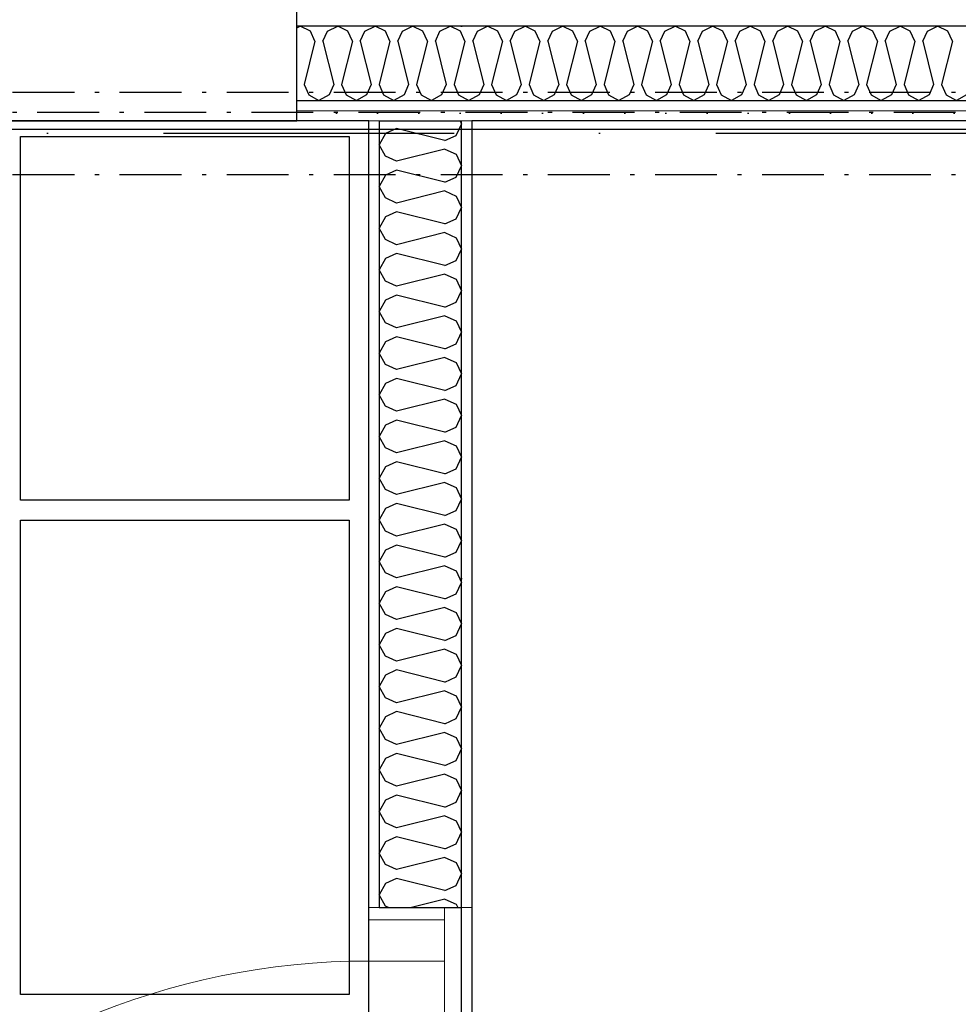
# Model space of a CAD drawing. Header units: millimetres. Extents: x -173281 to 144469, y -85977 to 83288.
# Tile 104 of 256: x -71910 to -70770, y -27019 to -25824. Entities that reach past the tile are written whole.
import ezdxf
from ezdxf.enums import TextEntityAlignment as Align

# ---------------------------------------------------------------- set-up
doc = ezdxf.new("R2010")
doc.units = ezdxf.units.MM
doc.header["$LTSCALE"] = 0.5
doc.header["$MEASUREMENT"] = 0
for name, pattern in [('Over snittplan', [260, 150, -50, 10, -50]), ('PLINE', [0]), ('Prikk & stiplet', [1340.555525, 705.555534, -352.777767, 0, -282.222223])]:
    doc.linetypes.add(name, pattern=pattern)
for name, color, linetype in [('223- Bjelker', 7, 'Continuous'), ('242- Ikke-bærende innervegger', 7, 'Continuous'), ('242- Ikke-bærende innervegger (Skravur)', 7, 'Continuous'), ('242- Ikke-bærende innervegger (Skravur)(Nye konstruksjoner)', 7, 'Continuous'), ('242- Ikke-bærende innervegger(Nye konstruksjoner)', 7, 'Continuous'), ('244- Vinduer_ dører_ foldevegger(Nye konstruksjoner)', 7, 'Continuous'), ('252- Gulv på grunn_ bunnplate', 7, 'Continuous'), ('256- Faste himlinger og overflatebehandling(Nye konstruksjoner)', 7, 'Continuous'), ('257- Systemhimlinger(Nye konstruksjoner)', 7, 'Continuous'), ('852- Snittmarkør', 7, 'Continuous'), ('852- Teknisk_symbolsk informasjon_ bygning(Nye konstruksjoner)', 7, 'Continuous'), ('862- M___Nettoareal(Nye konstruksjoner)', 7, 'Continuous'), ('862- M___Nettoareal(Polylinje)(Nye konstruksjoner)', 7, 'Continuous'), ('862- M___Nettoareal(Tekst)(Nye konstruksjoner)', 7, 'Continuous')]:
    doc.layers.add(name, color=color, linetype=linetype)
for name, color, linetype, lineweight in [('234- Vinduer_ dører_ porter(Nye konstruksjoner)', 7, 'Continuous', 0), ('236- Innvendig kledning og overflate', 7, 'Continuous', 0), ('236- Innvendig kledning og overflate(Nye konstruksjoner)', 7, 'Continuous', 0)]:
    doc.layers.add(name, color=color, linetype=linetype, lineweight=lineweight)
doc.styles.add('GENERATED_STYLE_1', font='arial.ttf')
pattern_1 = [(0, (0, 0), (0, 86.60254), [0, -50]), (0, (25, 43.3), (0, 86.60254), [0, -50])]
pattern_2 = [(270, (0, 0), (86.60254, 0), [0, -50]), (270, (43.3, -25), (86.60254, 0), [0, -50])]

# ---------------------------------------------------------------- blocks, each defined once
blk = doc.blocks.new('Teknisk_A-134_20', base_point=(-69422.5, -27267.9))
at = {"layer": '862- M___Nettoareal(Polylinje)(Nye konstruksjoner)', "linetype": 'PLINE', "flags": 128}
blk.add_lwpolyline([(-71360.7, -25946.9), (-71360.7, -28096.9), (-68548.2, -28096.9), (-67983.2, -28096.9), (-67885.7, -28096.9), (-67885.7, -25891.9), (-68658.2, -25891.9), (-68658.2, -25946.9)], close=True, dxfattribs=at)
at = {"layer": '862- M___Nettoareal(Tekst)(Nye konstruksjoner)', "style": 'GENERATED_STYLE_1'}
for tag, height, p in [('DUMMY_862', 150, (-69540.4, -26924.9)), ('ROOM_NAME', 150, (-69540.4, -27645.1)), ('DUMMY_861', 100, (-69697.5, -27244.9)), ('ROOM_NUMBER', 100, (-69697.5, -27633.7)), ('DUMMY_863', 100, (-69304.7, -27610.8))]:
    blk.add_attdef(tag, text='', height=height, rotation=90, dxfattribs=at).set_placement(p, align=Align.TOP_LEFT)
blk = doc.blocks.new('Lager_A-121_28', base_point=(-73471.4, -27508.3))
at = {"layer": '862- M___Nettoareal(Polylinje)(Nye konstruksjoner)', "linetype": 'PLINE', "flags": 128}
blk.add_lwpolyline([(-74143.2, -25946.9), (-74143.2, -28096.9), (-71485.7, -28096.9), (-71485.7, -25946.9)], close=True, dxfattribs=at)
at = {"layer": '862- M___Nettoareal(Tekst)(Nye konstruksjoner)', "style": 'GENERATED_STYLE_1'}
for tag, height, p in [('DUMMY_862', 150, (-73589.3, -27245.2)), ('ROOM_NAME', 150, (-73589.3, -27805.6)), ('DUMMY_861', 100, (-73746.4, -27405.4)), ('ROOM_NUMBER', 100, (-73746.4, -27794.2)), ('DUMMY_863', 100, (-73353.6, -27771.4))]:
    blk.add_attdef(tag, text='', height=height, rotation=90, dxfattribs=at).set_placement(p, align=Align.TOP_LEFT)
blk = doc.blocks.new('*X199')
at = {"layer": '242- Ikke-bærende innervegger (Skravur)', "linetype": 'PLINE'}
for p, q in [((-71573.2, -25833.9), (-71569.1, -25831.9)), ((-71556.6, -25837.8), (-71569.1, -25831.9)), ((-71536, -25837.8), (-71523.5, -25831.9)), ((-71511.1, -25837.8), (-71523.5, -25831.9)), ((-71490.4, -25837.8), (-71478, -25831.9)), ((-71465.6, -25837.8), (-71478, -25831.9)), ((-71444.9, -25837.8), (-71432.5, -25831.9)), ((-71420, -25837.8), (-71432.5, -25831.9)), ((-71399.4, -25837.8), (-71386.9, -25831.9)), ((-71374.5, -25837.8), (-71386.9, -25831.9)), ((-71353.8, -25837.8), (-71341.4, -25831.9)), ((-71329, -25837.8), (-71341.4, -25831.9)), ((-71308.3, -25837.8), (-71295.9, -25831.9)), ((-71283.5, -25837.8), (-71295.9, -25831.9)), ((-71262.8, -25837.8), (-71250.4, -25831.9)), ((-71237.9, -25837.8), (-71250.4, -25831.9)), ((-71217.3, -25837.8), (-71204.8, -25831.9)), ((-71192.4, -25837.8), (-71204.8, -25831.9)), ((-71171.7, -25837.8), (-71159.3, -25831.9)), ((-71146.9, -25837.8), (-71159.3, -25831.9)), ((-71126.2, -25837.8), (-71113.8, -25831.9)), ((-71101.3, -25837.8), (-71113.8, -25831.9)), ((-71080.7, -25837.8), (-71068.2, -25831.9)), ((-71055.8, -25837.8), (-71068.2, -25831.9)), ((-71035.2, -25837.8), (-71022.7, -25831.9)), ((-71010.3, -25837.8), (-71022.7, -25831.9)), ((-70989.6, -25837.8), (-70977.2, -25831.9)), ((-70964.8, -25837.8), (-70977.2, -25831.9)), ((-70944.1, -25837.8), (-70931.7, -25831.9)), ((-70919.2, -25837.8), (-70931.7, -25831.9)), ((-70898.6, -25837.8), (-70886.1, -25831.9)), ((-70873.7, -25837.8), (-70886.1, -25831.9)), ((-70853, -25837.8), (-70840.6, -25831.9)), ((-70828.2, -25837.8), (-70840.6, -25831.9)), ((-70807.5, -25837.8), (-70795.1, -25831.9)), ((-70782.7, -25837.8), (-70795.1, -25831.9)), ((-71551.1, -25850), (-71556.6, -25837.8)), ((-71541.5, -25850), (-71536, -25837.8)), ((-71505.5, -25850), (-71511.1, -25837.8)), ((-71496, -25850), (-71490.4, -25837.8)), ((-71460, -25850), (-71465.6, -25837.8)), ((-71450.4, -25850), (-71444.9, -25837.8)), ((-71414.5, -25850), (-71420, -25837.8)), ((-71404.9, -25850), (-71399.4, -25837.8)), ((-71369, -25850), (-71374.5, -25837.8)), ((-71359.4, -25850), (-71353.8, -25837.8)), ((-71323.4, -25850), (-71329, -25837.8)), ((-71313.9, -25850), (-71308.3, -25837.8)), ((-71277.9, -25850), (-71283.5, -25837.8)), ((-71268.3, -25850), (-71262.8, -25837.8)), ((-71232.4, -25850), (-71237.9, -25837.8)), ((-71222.8, -25850), (-71217.3, -25837.8)), ((-71186.9, -25850), (-71192.4, -25837.8)), ((-71177.3, -25850), (-71171.7, -25837.8)), ((-71141.3, -25850), (-71146.9, -25837.8)), ((-71131.8, -25850), (-71126.2, -25837.8)), ((-71095.8, -25850), (-71101.3, -25837.8)), ((-71086.2, -25850), (-71080.7, -25837.8)), ((-71050.3, -25850), (-71055.8, -25837.8)), ((-71040.7, -25850), (-71035.2, -25837.8)), ((-71004.7, -25850), (-71010.3, -25837.8)), ((-70995.2, -25850), (-70989.6, -25837.8)), ((-70959.2, -25850), (-70964.8, -25837.8)), ((-70949.6, -25850), (-70944.1, -25837.8)), ((-70913.7, -25850), (-70919.2, -25837.8)), ((-70904.1, -25850), (-70898.6, -25837.8)), ((-70868.2, -25850), (-70873.7, -25837.8)), ((-70858.6, -25850), (-70853, -25837.8)), ((-70822.6, -25850), (-70828.2, -25837.8)), ((-70813.1, -25850), (-70807.5, -25837.8)), ((-70777.1, -25850), (-70782.7, -25837.8)), ((-71551.1, -25850), (-71564.3, -25902.8)), ((-71541.5, -25850), (-71528.3, -25902.8)), ((-71505.5, -25850), (-71518.7, -25902.8)), ((-71496, -25850), (-71482.8, -25902.8)), ((-71460, -25850), (-71473.2, -25902.8)), ((-71450.4, -25850), (-71437.3, -25902.8)), ((-71414.5, -25850), (-71427.7, -25902.8)), ((-71404.9, -25850), (-71391.7, -25902.8)), ((-71369, -25850), (-71382.2, -25902.8)), ((-71359.4, -25850), (-71346.2, -25902.8)), ((-71323.4, -25850), (-71336.6, -25902.8)), ((-71313.9, -25850), (-71300.7, -25902.8)), ((-71277.9, -25850), (-71291.1, -25902.8)), ((-71268.3, -25850), (-71255.1, -25902.8)), ((-71232.4, -25850), (-71245.6, -25902.8)), ((-71222.8, -25850), (-71209.6, -25902.8)), ((-71186.9, -25850), (-71200, -25902.8)), ((-71177.3, -25850), (-71164.1, -25902.8)), ((-71141.3, -25850), (-71154.5, -25902.8)), ((-71131.8, -25850), (-71118.6, -25902.8)), ((-71095.8, -25850), (-71109, -25902.8)), ((-71086.2, -25850), (-71073, -25902.8)), ((-71050.3, -25850), (-71063.5, -25902.8)), ((-71040.7, -25850), (-71027.5, -25902.8)), ((-71004.7, -25850), (-71017.9, -25902.8)), ((-70995.2, -25850), (-70982, -25902.8)), ((-70959.2, -25850), (-70972.4, -25902.8)), ((-70949.6, -25850), (-70936.4, -25902.8)), ((-70913.7, -25850), (-70926.9, -25902.8)), ((-70904.1, -25850), (-70890.9, -25902.8)), ((-70868.2, -25850), (-70881.4, -25902.8)), ((-70858.6, -25850), (-70845.4, -25902.8)), ((-70822.6, -25850), (-70835.8, -25902.8)), ((-70813.1, -25850), (-70799.9, -25902.8)), ((-70777.1, -25850), (-70790.3, -25902.8)), ((-71564.3, -25902.8), (-71558.7, -25915)), ((-71528.3, -25902.8), (-71533.9, -25915)), ((-71518.7, -25902.8), (-71513.2, -25915)), ((-71482.8, -25902.8), (-71488.3, -25915)), ((-71473.2, -25902.8), (-71467.7, -25915)), ((-71437.3, -25902.8), (-71442.8, -25915)), ((-71427.7, -25902.8), (-71422.1, -25915)), ((-71391.7, -25902.8), (-71397.3, -25915)), ((-71382.2, -25902.8), (-71376.6, -25915)), ((-71346.2, -25902.8), (-71351.7, -25915)), ((-71336.6, -25902.8), (-71331.1, -25915)), ((-71300.7, -25902.8), (-71306.2, -25915)), ((-71291.1, -25902.8), (-71285.6, -25915)), ((-71255.1, -25902.8), (-71260.7, -25915)), ((-71245.6, -25902.8), (-71240, -25915)), ((-71209.6, -25902.8), (-71215.2, -25915)), ((-71200, -25902.8), (-71194.5, -25915)), ((-71164.1, -25902.8), (-71169.6, -25915)), ((-71154.5, -25902.8), (-71149, -25915)), ((-71118.6, -25902.8), (-71124.1, -25915)), ((-71109, -25902.8), (-71103.4, -25915)), ((-71073, -25902.8), (-71078.6, -25915)), ((-71063.5, -25902.8), (-71057.9, -25915)), ((-71027.5, -25902.8), (-71033.1, -25915)), ((-71017.9, -25902.8), (-71012.4, -25915)), ((-70982, -25902.8), (-70987.5, -25915)), ((-70972.4, -25902.8), (-70966.9, -25915)), ((-70936.4, -25902.8), (-70942, -25915)), ((-70926.9, -25902.8), (-70921.3, -25915)), ((-70890.9, -25902.8), (-70896.5, -25915)), ((-70881.4, -25902.8), (-70875.8, -25915)), ((-70845.4, -25902.8), (-70850.9, -25915)), ((-70835.8, -25902.8), (-70830.3, -25915)), ((-70799.9, -25902.8), (-70805.4, -25915)), ((-70790.3, -25902.8), (-70784.8, -25915)), ((-71558.7, -25915), (-71546.3, -25921.9)), ((-71533.9, -25915), (-71546.3, -25921.9)), ((-71513.2, -25915), (-71500.8, -25921.9)), ((-71488.3, -25915), (-71500.8, -25921.9)), ((-71467.7, -25915), (-71455.2, -25921.9)), ((-71442.8, -25915), (-71455.2, -25921.9)), ((-71422.1, -25915), (-71409.7, -25921.9)), ((-71397.3, -25915), (-71409.7, -25921.9)), ((-71376.6, -25915), (-71364.2, -25921.9)), ((-71351.7, -25915), (-71364.2, -25921.9)), ((-71331.1, -25915), (-71318.6, -25921.9)), ((-71306.2, -25915), (-71318.6, -25921.9)), ((-71285.6, -25915), (-71273.1, -25921.9)), ((-71260.7, -25915), (-71273.1, -25921.9)), ((-71240, -25915), (-71227.6, -25921.9)), ((-71215.2, -25915), (-71227.6, -25921.9)), ((-71194.5, -25915), (-71182.1, -25921.9)), ((-71169.6, -25915), (-71182.1, -25921.9)), ((-71149, -25915), (-71136.5, -25921.9)), ((-71124.1, -25915), (-71136.5, -25921.9)), ((-71103.4, -25915), (-71091, -25921.9)), ((-71078.6, -25915), (-71091, -25921.9)), ((-71057.9, -25915), (-71045.5, -25921.9)), ((-71033.1, -25915), (-71045.5, -25921.9)), ((-71012.4, -25915), (-71000, -25921.9)), ((-70987.5, -25915), (-71000, -25921.9)), ((-70966.9, -25915), (-70954.4, -25921.9)), ((-70942, -25915), (-70954.4, -25921.9)), ((-70921.3, -25915), (-70908.9, -25921.9)), ((-70896.5, -25915), (-70908.9, -25921.9)), ((-70875.8, -25915), (-70863.4, -25921.9)), ((-70850.9, -25915), (-70863.4, -25921.9)), ((-70830.3, -25915), (-70817.8, -25921.9)), ((-70805.4, -25915), (-70817.8, -25921.9)), ((-70784.8, -25915), (-70772.3, -25921.9)), ((-70759.9, -25915), (-70772.3, -25921.9))]:
    blk.add_line(p, q, dxfattribs=at)
blk = doc.blocks.new('*X890')
at = {"layer": '242- Ikke-bærende innervegger (Skravur)(Nye konstruksjoner)', "linetype": 'PLINE'}
for p, q in [((-71379.7, -25964.4), (-71373.2, -25950.6)), ((-71374.9, -25946.9), (-71373.2, -25950.6)), ((-71465.5, -25962.1), (-71473.2, -25975.9)), ((-71451.9, -25955.9), (-71465.5, -25962.1)), ((-71393.2, -25970.6), (-71451.9, -25955.9)), ((-71393.2, -25970.6), (-71379.7, -25964.4)), ((-71465.5, -25989.7), (-71473.2, -25975.9)), ((-71451.9, -25995.9), (-71465.5, -25989.7)), ((-71393.2, -25981.2), (-71451.9, -25995.9)), ((-71393.2, -25981.2), (-71379.7, -25987.4)), ((-71379.7, -25987.4), (-71373.2, -26001.2)), ((-71379.7, -26015), (-71373.2, -26001.2)), ((-71465.5, -26012.7), (-71473.2, -26026.5)), ((-71451.9, -26006.5), (-71465.5, -26012.7)), ((-71393.2, -26021.2), (-71451.9, -26006.5)), ((-71393.2, -26021.2), (-71379.7, -26015)), ((-71465.5, -26040.3), (-71473.2, -26026.5)), ((-71393.2, -26031.8), (-71451.9, -26046.5)), ((-71393.2, -26031.8), (-71379.7, -26038)), ((-71379.7, -26038), (-71373.2, -26051.8)), ((-71451.9, -26046.5), (-71465.5, -26040.3)), ((-71451.9, -26057.1), (-71465.5, -26063.3)), ((-71393.2, -26071.8), (-71451.9, -26057.1)), ((-71379.7, -26065.6), (-71373.2, -26051.8)), ((-71465.5, -26063.3), (-71473.2, -26077.1)), ((-71393.2, -26071.8), (-71379.7, -26065.6)), ((-71465.5, -26090.9), (-71473.2, -26077.1)), ((-71393.2, -26082.4), (-71451.9, -26097.1)), ((-71393.2, -26082.4), (-71379.7, -26088.6)), ((-71451.9, -26097.1), (-71465.5, -26090.9)), ((-71379.7, -26088.6), (-71373.2, -26102.4)), ((-71451.9, -26107.7), (-71465.5, -26113.8)), ((-71393.2, -26122.3), (-71451.9, -26107.7)), ((-71379.7, -26116.2), (-71373.2, -26102.4)), ((-71465.5, -26113.8), (-71473.2, -26127.7)), ((-71393.2, -26122.3), (-71379.7, -26116.2)), ((-71465.5, -26141.5), (-71473.2, -26127.7)), ((-71393.2, -26133), (-71451.9, -26147.6)), ((-71393.2, -26133), (-71379.7, -26139.1)), ((-71451.9, -26147.6), (-71465.5, -26141.5)), ((-71379.7, -26139.1), (-71373.2, -26153)), ((-71379.7, -26166.8), (-71373.2, -26153)), ((-71465.5, -26164.4), (-71473.2, -26178.2)), ((-71451.9, -26158.3), (-71465.5, -26164.4)), ((-71393.2, -26172.9), (-71451.9, -26158.3)), ((-71393.2, -26172.9), (-71379.7, -26166.8)), ((-71465.5, -26192.1), (-71473.2, -26178.2)), ((-71451.9, -26198.2), (-71465.5, -26192.1)), ((-71393.2, -26183.6), (-71451.9, -26198.2)), ((-71393.2, -26183.6), (-71379.7, -26189.7)), ((-71379.7, -26189.7), (-71373.2, -26203.5)), ((-71379.7, -26217.4), (-71373.2, -26203.5)), ((-71465.5, -26215), (-71473.2, -26228.8)), ((-71451.9, -26208.9), (-71465.5, -26215)), ((-71393.2, -26223.5), (-71451.9, -26208.9)), ((-71465.5, -26242.6), (-71473.2, -26228.8)), ((-71393.2, -26223.5), (-71379.7, -26217.4)), ((-71393.2, -26234.1), (-71451.9, -26248.8)), ((-71393.2, -26234.1), (-71379.7, -26240.3)), ((-71379.7, -26240.3), (-71373.2, -26254.1)), ((-71451.9, -26248.8), (-71465.5, -26242.6)), ((-71451.9, -26259.4), (-71465.5, -26265.6)), ((-71393.2, -26274.1), (-71451.9, -26259.4)), ((-71379.7, -26267.9), (-71373.2, -26254.1)), ((-71465.5, -26265.6), (-71473.2, -26279.4)), ((-71393.2, -26274.1), (-71379.7, -26267.9)), ((-71465.5, -26293.2), (-71473.2, -26279.4)), ((-71393.2, -26284.7), (-71451.9, -26299.4)), ((-71393.2, -26284.7), (-71379.7, -26290.9)), ((-71451.9, -26299.4), (-71465.5, -26293.2)), ((-71379.7, -26290.9), (-71373.2, -26304.7)), ((-71451.9, -26310), (-71465.5, -26316.2)), ((-71393.2, -26324.7), (-71451.9, -26310)), ((-71379.7, -26318.5), (-71373.2, -26304.7)), ((-71465.5, -26316.2), (-71473.2, -26330)), ((-71393.2, -26324.7), (-71379.7, -26318.5)), ((-71465.5, -26343.8), (-71473.2, -26330)), ((-71393.2, -26335.3), (-71451.9, -26350)), ((-71393.2, -26335.3), (-71379.7, -26341.5)), ((-71451.9, -26350), (-71465.5, -26343.8)), ((-71379.7, -26341.5), (-71373.2, -26355.3)), ((-71451.9, -26360.6), (-71465.5, -26366.8)), ((-71393.2, -26375.3), (-71451.9, -26360.6)), ((-71379.7, -26369.1), (-71373.2, -26355.3)), ((-71465.5, -26366.8), (-71473.2, -26380.6)), ((-71393.2, -26375.3), (-71379.7, -26369.1)), ((-71465.5, -26394.4), (-71473.2, -26380.6)), ((-71451.9, -26400.6), (-71465.5, -26394.4)), ((-71393.2, -26385.9), (-71451.9, -26400.6)), ((-71393.2, -26385.9), (-71379.7, -26392.1)), ((-71379.7, -26392.1), (-71373.2, -26405.9)), ((-71379.7, -26419.7), (-71373.2, -26405.9)), ((-71465.5, -26417.4), (-71473.2, -26431.2)), ((-71451.9, -26411.2), (-71465.5, -26417.4)), ((-71393.2, -26425.9), (-71451.9, -26411.2)), ((-71393.2, -26425.9), (-71379.7, -26419.7)), ((-71465.5, -26445), (-71473.2, -26431.2)), ((-71393.2, -26436.5), (-71451.9, -26451.2)), ((-71393.2, -26436.5), (-71379.7, -26442.7)), ((-71379.7, -26442.7), (-71373.2, -26456.5)), ((-71451.9, -26451.2), (-71465.5, -26445)), ((-71465.5, -26467.9), (-71473.2, -26481.8)), ((-71451.9, -26461.8), (-71465.5, -26467.9)), ((-71393.2, -26476.4), (-71451.9, -26461.8)), ((-71379.7, -26470.3), (-71373.2, -26456.5)), ((-71393.2, -26476.4), (-71379.7, -26470.3)), ((-71465.5, -26495.6), (-71473.2, -26481.8)), ((-71393.2, -26487.1), (-71451.9, -26501.7)), ((-71393.2, -26487.1), (-71379.7, -26493.2)), ((-71451.9, -26501.7), (-71465.5, -26495.6)), ((-71379.7, -26493.2), (-71373.2, -26507.1)), ((-71451.9, -26512.4), (-71465.5, -26518.5)), ((-71393.2, -26527), (-71451.9, -26512.4)), ((-71379.7, -26520.9), (-71373.2, -26507.1)), ((-71465.5, -26518.5), (-71473.2, -26532.3)), ((-71393.2, -26527), (-71379.7, -26520.9)), ((-71465.5, -26546.2), (-71473.2, -26532.3)), ((-71393.2, -26537.7), (-71451.9, -26552.3)), ((-71393.2, -26537.7), (-71379.7, -26543.8)), ((-71451.9, -26552.3), (-71465.5, -26546.2)), ((-71379.7, -26543.8), (-71373.2, -26557.6)), ((-71451.9, -26563), (-71465.5, -26569.1)), ((-71393.2, -26577.6), (-71451.9, -26563)), ((-71379.7, -26571.5), (-71373.2, -26557.6)), ((-71465.5, -26569.1), (-71473.2, -26582.9)), ((-71393.2, -26577.6), (-71379.7, -26571.5)), ((-71465.5, -26596.7), (-71473.2, -26582.9)), ((-71451.9, -26602.9), (-71465.5, -26596.7)), ((-71393.2, -26588.2), (-71451.9, -26602.9)), ((-71393.2, -26588.2), (-71379.7, -26594.4)), ((-71379.7, -26594.4), (-71373.2, -26608.2)), ((-71379.7, -26622), (-71373.2, -26608.2)), ((-71465.5, -26619.7), (-71473.2, -26633.5)), ((-71451.9, -26613.5), (-71465.5, -26619.7)), ((-71393.2, -26628.2), (-71451.9, -26613.5)), ((-71393.2, -26628.2), (-71379.7, -26622)), ((-71465.5, -26647.3), (-71473.2, -26633.5)), ((-71451.9, -26653.5), (-71465.5, -26647.3)), ((-71393.2, -26638.8), (-71451.9, -26653.5)), ((-71393.2, -26638.8), (-71379.7, -26645)), ((-71379.7, -26645), (-71373.2, -26658.8)), ((-71379.7, -26672.6), (-71373.2, -26658.8)), ((-71465.5, -26670.3), (-71473.2, -26684.1)), ((-71451.9, -26664.1), (-71465.5, -26670.3)), ((-71393.2, -26678.8), (-71451.9, -26664.1)), ((-71393.2, -26678.8), (-71379.7, -26672.6)), ((-71465.5, -26697.9), (-71473.2, -26684.1)), ((-71393.2, -26689.4), (-71451.9, -26704.1)), ((-71393.2, -26689.4), (-71379.7, -26695.6)), ((-71451.9, -26704.1), (-71465.5, -26697.9)), ((-71379.7, -26695.6), (-71373.2, -26709.4)), ((-71451.9, -26714.7), (-71465.5, -26720.9)), ((-71393.2, -26729.4), (-71451.9, -26714.7)), ((-71379.7, -26723.2), (-71373.2, -26709.4)), ((-71465.5, -26720.9), (-71473.2, -26734.7)), ((-71393.2, -26729.4), (-71379.7, -26723.2)), ((-71465.5, -26748.5), (-71473.2, -26734.7)), ((-71393.2, -26740), (-71451.9, -26754.7)), ((-71393.2, -26740), (-71379.7, -26746.2)), ((-71451.9, -26754.7), (-71465.5, -26748.5)), ((-71379.7, -26746.2), (-71373.2, -26760)), ((-71451.9, -26765.3), (-71465.5, -26771.5)), ((-71393.2, -26780), (-71451.9, -26765.3)), ((-71379.7, -26773.8), (-71373.2, -26760)), ((-71465.5, -26771.5), (-71473.2, -26785.3)), ((-71393.2, -26780), (-71379.7, -26773.8)), ((-71465.5, -26799.1), (-71473.2, -26785.3)), ((-71393.2, -26790.6), (-71451.9, -26805.3)), ((-71393.2, -26790.6), (-71379.7, -26796.8)), ((-71451.9, -26805.3), (-71465.5, -26799.1)), ((-71379.7, -26796.8), (-71373.2, -26810.6)), ((-71379.7, -26824.4), (-71373.2, -26810.6)), ((-71465.5, -26822.1), (-71473.2, -26835.9)), ((-71451.9, -26815.9), (-71465.5, -26822.1)), ((-71393.2, -26830.6), (-71451.9, -26815.9)), ((-71393.2, -26830.6), (-71379.7, -26824.4)), ((-71465.5, -26849.7), (-71473.2, -26835.9)), ((-71451.9, -26855.8), (-71465.5, -26849.7)), ((-71393.2, -26841.2), (-71451.9, -26855.8)), ((-71393.2, -26841.2), (-71379.7, -26847.3)), ((-71379.7, -26847.3), (-71373.2, -26861.2)), ((-71379.7, -26875), (-71373.2, -26861.2)), ((-71465.5, -26872.6), (-71473.2, -26886.5)), ((-71451.9, -26866.5), (-71465.5, -26872.6)), ((-71393.2, -26881.1), (-71451.9, -26866.5)), ((-71465.5, -26900.3), (-71473.2, -26886.5)), ((-71393.2, -26881.1), (-71379.7, -26875)), ((-71393.2, -26891.8), (-71433.9, -26901.9)), ((-71393.2, -26891.8), (-71379.7, -26897.9)), ((-71379.7, -26897.9), (-71377.8, -26901.9)), ((-71461.8, -26901.9), (-71465.5, -26900.3))]:
    blk.add_line(p, q, dxfattribs=at)
blk = doc.blocks.new('Dørstempel[83]', base_point=(-71360.7, -27411.9))
at = {"layer": '852- Teknisk_symbolsk informasjon_ bygning(Nye konstruksjoner)', "char_height": 75, "attachment_point": 1, "rotation": 90, "style": 'GENERATED_STYLE_1'}
for s, insert in [('\\A1;{\\pql;\\pt0,50;\\fArial|b0|i0|c0|p0;\\W1.000000;x2\xa0090\\fArial|b0|i0|c0|p0;\\W1.000000;\\A1{\\H.66x;\\S^  ;}\\fArial|b0|i0|c0|p0;\\W1.000000;\\fArial|b0|i0|c0|p0;\\W1.000000;\\A1{\\H.66x;\\S^  ;}}', (-72175.7, -27340.5)), ('\\A1;{\\pql;\\pt0,50;\\fArial|b0|i0|c0|p0;\\W1.000000;990\\fArial|b0|i0|c0|p0;\\W1.000000;\\A1{\\H.66x;\\S^  ;}\\fArial|b0|i0|c0|p0;\\W1.000000;\\fArial|b0|i0|c0|p0;\\W1.000000;\\A1{\\H.66x;\\S^  ;}}', (-72175.7, -27512.1))]:
    blk.add_mtext(s, dxfattribs=dict(at, insert=insert))
at = {"layer": '852- Teknisk_symbolsk informasjon_ bygning(Nye konstruksjoner)', "style": 'GENERATED_STYLE_1'}
for tag, p in [('DUMMY_228', (-72192.8, -27031.7)), ('DUMMY_230', (-72074.9, -27512.1)), ('DUMMY_232', (-71957.1, -27529.3)), ('DUMMY_234', (-71839.2, -27529.3))]:
    blk.add_attdef(tag, text='', height=75, rotation=90, dxfattribs=at).set_placement(p, align=Align.TOP_LEFT)
blk.add_attdef('AC_WIDO_ID', text='', height=100, rotation=90, dxfattribs=at).set_placement((-72192.8, -27379.4), align=Align.BOTTOM_CENTER)
for tag, p in [('DUMMY_229', (-72074.9, -27569.3)), ('DUMMY_231', (-71957.1, -27569.3)), ('DUMMY_233', (-71839.2, -27569.3)), ('strUnitPrefix', (-72192.8, -27586.4))]:
    blk.add_attdef(tag, text='', height=75, rotation=90, dxfattribs=at).set_placement(p, align=Align.TOP_RIGHT)
blk = doc.blocks.new('Dør[42]')
at = {"layer": '234- Vinduer_ dører_ porter(Nye konstruksjoner)', "linetype": 'PLINE'}
for p, q in [((-71485.7, -26901.9), (-71485.7, -27921.9)), ((-71485.7, -26916.9), (-71485.7, -26901.9)), ((-71485.7, -26901.9), (-71393.7, -26901.9)), ((-71393.7, -26916.9), (-71393.7, -26901.9)), ((-71360.7, -26901.9), (-71360.7, -27921.9)), ((-71485.7, -26966.9), (-71485.7, -26916.9)), ((-71485.7, -26916.9), (-71393.7, -26916.9)), ((-71393.7, -26916.9), (-71393.7, -26966.9)), ((-71485.7, -26966.9), (-71485.7, -27856.9)), ((-71393.7, -26966.9), (-71485.7, -26966.9)), ((-71393.7, -27856.9), (-71393.7, -26966.9)), ((-71485.7, -27856.9), (-72375.7, -27856.9)), ((-71485.7, -27906.9), (-71485.7, -27856.9)), ((-71485.7, -27856.9), (-71393.7, -27856.9)), ((-71393.7, -27856.9), (-71393.7, -27906.9)), ((-71485.7, -27906.9), (-71485.7, -27921.9)), ((-71393.7, -27906.9), (-71485.7, -27906.9)), ((-71393.7, -27906.9), (-71393.7, -27921.9)), ((-71485.7, -27921.9), (-71393.7, -27921.9))]:
    blk.add_line(p, q, dxfattribs=at)
blk.add_arc((-71485.7, -27856.9), 890, 90, 180, dxfattribs=at)
at = {"layer": '236- Innvendig kledning og overflate(Nye konstruksjoner)', "linetype": 'PLINE'}
for p, q in [((-71485.7, -26901.9), (-71473.2, -26901.9)), ((-71485.7, -26901.9), (-71473.2, -26901.9)), ((-71373.2, -26901.9), (-71360.7, -26901.9)), ((-71485.7, -27921.9), (-71473.2, -27921.9)), ((-71485.7, -27921.9), (-71473.2, -27921.9)), ((-71373.2, -27921.9), (-71360.7, -27921.9))]:
    blk.add_line(p, q, dxfattribs=at)
at = {"layer": '244- Vinduer_ dører_ foldevegger(Nye konstruksjoner)', "linetype": 'PLINE'}
for p, q in [((-71473.2, -26901.9), (-71393.7, -26901.9)), ((-71473.2, -26901.9), (-71393.7, -26901.9)), ((-71393.7, -26901.9), (-71373.2, -26901.9)), ((-71473.2, -27921.9), (-71393.7, -27921.9)), ((-71473.2, -27921.9), (-71393.7, -27921.9)), ((-71393.7, -27921.9), (-71373.2, -27921.9))]:
    blk.add_line(p, q, dxfattribs=at)
at = {"layer": '852- Teknisk_symbolsk informasjon_ bygning(Nye konstruksjoner)'}
ref = blk.add_blockref('Dørstempel[83]', (-71360.7, -27411.9), dxfattribs=at)
ref.add_attrib('AC_WIDO_ID', 'A-134', dxfattribs={"color": 7, "height": 100, "rotation": 90, "style": 'GENERATED_STYLE_1'}).set_placement((-72192.8, -27379.4), align=Align.BOTTOM_CENTER)
ref.add_attrib('strUnitPrefix', 'BxH:', dxfattribs={"color": 7, "height": 75, "rotation": 90, "style": 'GENERATED_STYLE_1'}).set_placement((-72192.8, -27586.4), align=Align.TOP_RIGHT)
ref.add_attrib('DUMMY_232', '-', dxfattribs={"color": 7, "height": 75, "rotation": 90, "style": 'GENERATED_STYLE_1'}).set_placement((-71957.1, -27529.3), align=Align.TOP_LEFT)
ref.add_attrib('DUMMY_234', '-', dxfattribs={"color": 7, "height": 75, "rotation": 90, "style": 'GENERATED_STYLE_1'}).set_placement((-71839.2, -27529.3), align=Align.TOP_LEFT)

msp = doc.modelspace()

# ---------------------------------------------------------------- hatches: boundary and pattern name
at = {"layer": '242- Ikke-bærende innervegger (Skravur)', "linetype": 'Continuous'}
h = msp.add_hatch(dxfattribs=at)
h.set_pattern_fill('Gips', color=256, style=0, pattern_type=2)
h.set_pattern_definition(pattern_1)
h.paths.add_polyline_path([(-71573.2, -25934.4), (-68683.2, -25934.4), (-68683.2, -25921.9), (-71573.2, -25921.9)])
h = msp.add_hatch(dxfattribs=at)
h.set_pattern_fill('Gips', color=256, style=0, pattern_type=2)
h.set_pattern_definition(pattern_1)
h.paths.add_polyline_path([(-71573.2, -25934.4), (-71573.2, -25946.9), (-68670.7, -25946.9), (-68670.7, -25934.4)])
at = {"layer": '242- Ikke-bærende innervegger (Skravur)(Nye konstruksjoner)', "linetype": 'Continuous'}
h = msp.add_hatch(dxfattribs=at)
h.set_pattern_fill('Gips', color=256, style=0, pattern_type=2)
h.set_pattern_definition(pattern_2)
h.paths.add_polyline_path([(-71485.7, -25946.9), (-71485.7, -26901.9), (-71473.2, -26901.9), (-71473.2, -25946.9)])
h = msp.add_hatch(dxfattribs=at)
h.set_pattern_fill('Gips', color=256, style=0, pattern_type=2)
h.set_pattern_definition(pattern_2)
h.paths.add_polyline_path([(-71373.2, -25946.9), (-71373.2, -26901.9), (-71360.7, -26901.9), (-71360.7, -25946.9)])

# ---------------------------------------------------------------- linework, layer by layer
at = {"layer": '223- Bjelker', "linetype": 'Over snittplan'}
for p, q in [((-77768.2, -25911.9), (-70408.7, -25911.9)), ((-77768.2, -26011.9), (-70408.7, -26011.9))]:
    msp.add_line(p, q, dxfattribs=at)
at = {"layer": '223- Bjelker', "linetype": 'Prikk & stiplet'}
msp.add_line((-77768.2, -25961.9), (-70408.7, -25961.9), dxfattribs=at)
at = {"layer": '236- Innvendig kledning og overflate', "linetype": 'PLINE'}
msp.add_line((-71573.2, -25934.4), (-68683.2, -25934.4), dxfattribs=at)
at = {"layer": '236- Innvendig kledning og overflate', "linetype": 'PLINE', "flags": 128}
msp.add_lwpolyline([(-71573.2, -25946.9), (-68658.2, -25946.9)], dxfattribs=at)
at = {"layer": '236- Innvendig kledning og overflate(Nye konstruksjoner)', "linetype": 'PLINE'}
for p, q in [((-71485.7, -26901.9), (-71473.2, -26901.9)), ((-71373.2, -26901.9), (-71360.7, -26901.9))]:
    msp.add_line(p, q, dxfattribs=at)
at = {"layer": '236- Innvendig kledning og overflate(Nye konstruksjoner)', "linetype": 'PLINE', "flags": 128}
for points in [[(-71485.7, -25946.9), (-71485.7, -26901.9)], [(-71485.7, -25946.9), (-71473.2, -25946.9)], [(-71373.2, -25946.9), (-71360.7, -25946.9)], [(-71360.7, -26901.9), (-71360.7, -25946.9)]]:
    msp.add_lwpolyline(points, dxfattribs=at)
at = {"layer": '242- Ikke-bærende innervegger', "linetype": 'PLINE'}
msp.add_line((-71573.2, -25921.9), (-68773.2, -25921.9), dxfattribs=at)
at = {"layer": '242- Ikke-bærende innervegger', "linetype": 'PLINE', "flags": 128}
msp.add_lwpolyline([(-68773.2, -25831.9), (-71573.2, -25831.9)], dxfattribs=at)
at = {"layer": '242- Ikke-bærende innervegger(Nye konstruksjoner)', "linetype": 'PLINE'}
for p, q in [((-71473.2, -25946.9), (-71473.2, -26901.9)), ((-71373.2, -26901.9), (-71373.2, -25946.9)), ((-71473.2, -26901.9), (-71393.7, -26901.9)), ((-71393.7, -26901.9), (-71373.2, -26901.9))]:
    msp.add_line(p, q, dxfattribs=at)
at = {"layer": '242- Ikke-bærende innervegger(Nye konstruksjoner)', "linetype": 'PLINE', "flags": 128}
for points in [[(-71573.2, -25831.9), (-71573.2, -25781.9)], [(-71573.2, -25921.9), (-71573.2, -25831.9)], [(-71573.2, -25934.4), (-71573.2, -25921.9)], [(-71573.2, -25946.9), (-71573.2, -25934.4)], [(-72593.2, -25946.9), (-71573.2, -25946.9)], [(-71473.2, -25946.9), (-71373.2, -25946.9)]]:
    msp.add_lwpolyline(points, dxfattribs=at)
at = {"layer": '252- Gulv på grunn_ bunnplate', "linetype": 'PLINE', "flags": 128}
msp.add_lwpolyline([(-77653.7, -28236.4), (-76468.2, -28236.4), (-76468.2, -25956.9), (-68648.2, -25956.9), (-68648.2, -14971.9), (-68648.2, -14846.9), (-70768.2, -14846.9), (-70768.2, -11941.9), (-75053.7, -11941.9), (-75053.7, 2273.1), (-74818.2, 2273.1), (-74818.2, 4673.1), (-63042.7, 4673.1), (-63042.7, 2373.1), (-61492.7, 2373.1), (-61492.7, -15001.9), (-65023.2, -15001.9), (-65023.2, -14971.9), (-65037.7, -14971.9), (-65037.7, -25831.9), (-61478.2, -25831.9), (-61478.2, -37386.4), (-60337.7, -37386.4), (-60337.7, -41897.4), (-61487.7, -41897.4), (-61487.7, -43697.4), (-63278.2, -43697.4), (-63278.2, -41936.9), (-63428.2, -41936.9), (-63428.2, -43701.9), (-65168.2, -43701.9), (-65168.2, -43797.4), (-71027.7, -43797.4), (-71027.7, -44997.4), (-75013.7, -44997.4), (-75013.7, -43797.4), (-76238.2, -43797.4), (-76238.2, -38801.9), (-77653.7, -38801.9)], close=True, dxfattribs=at)
at = {"layer": '256- Faste himlinger og overflatebehandling(Nye konstruksjoner)', "linetype": 'Over snittplan', "flags": 128}
msp.add_lwpolyline([(-77218.2, -25936.2), (-69600.7, -25936.2)], dxfattribs=at)
at = {"layer": '257- Systemhimlinger(Nye konstruksjoner)', "linetype": 'PLINE', "flags": 128}
for points in [[(-71908.7, -25965.9), (-71509.7, -25965.9)], [(-71908.7, -26407.4), (-71908.7, -25965.9)], [(-71509.7, -25965.9), (-71509.7, -26407.4)], [(-71509.7, -26407.4), (-71908.7, -26407.4)], [(-71908.7, -26431.4), (-71509.7, -26431.4)], [(-71908.7, -27007.4), (-71908.7, -26431.4)], [(-71509.7, -26431.4), (-71509.7, -27007.4)], [(-71509.7, -27007.4), (-71908.7, -27007.4)]]:
    msp.add_lwpolyline(points, dxfattribs=at)
at = {"layer": '852- Snittmarkør', "linetype": 'Prikk & stiplet'}
msp.add_line((-71373.2, -49153.9), (-71373.2, 6068), dxfattribs=at)

# ---------------------------------------------------------------- block references
at = {"layer": '242- Ikke-bærende innervegger'}
msp.add_blockref('*X199', (0, 0), dxfattribs=at)
at = {"layer": '242- Ikke-bærende innervegger(Nye konstruksjoner)'}
msp.add_blockref('*X890', (0, 0), dxfattribs=at)
at = {"layer": '244- Vinduer_ dører_ foldevegger(Nye konstruksjoner)', "linetype": 'PLINE'}
msp.add_blockref('Dør[42]', (0, 0), dxfattribs=at)
at = {"layer": '862- M___Nettoareal(Nye konstruksjoner)', "linetype": 'Continuous'}
for name, p in [('Teknisk_A-134_20', (-69422.5, -27267.9)), ('Lager_A-121_28', (-73471.4, -27508.3))]:
    msp.add_blockref(name, p, dxfattribs=at)

doc.saveas('drawing.dxf')
